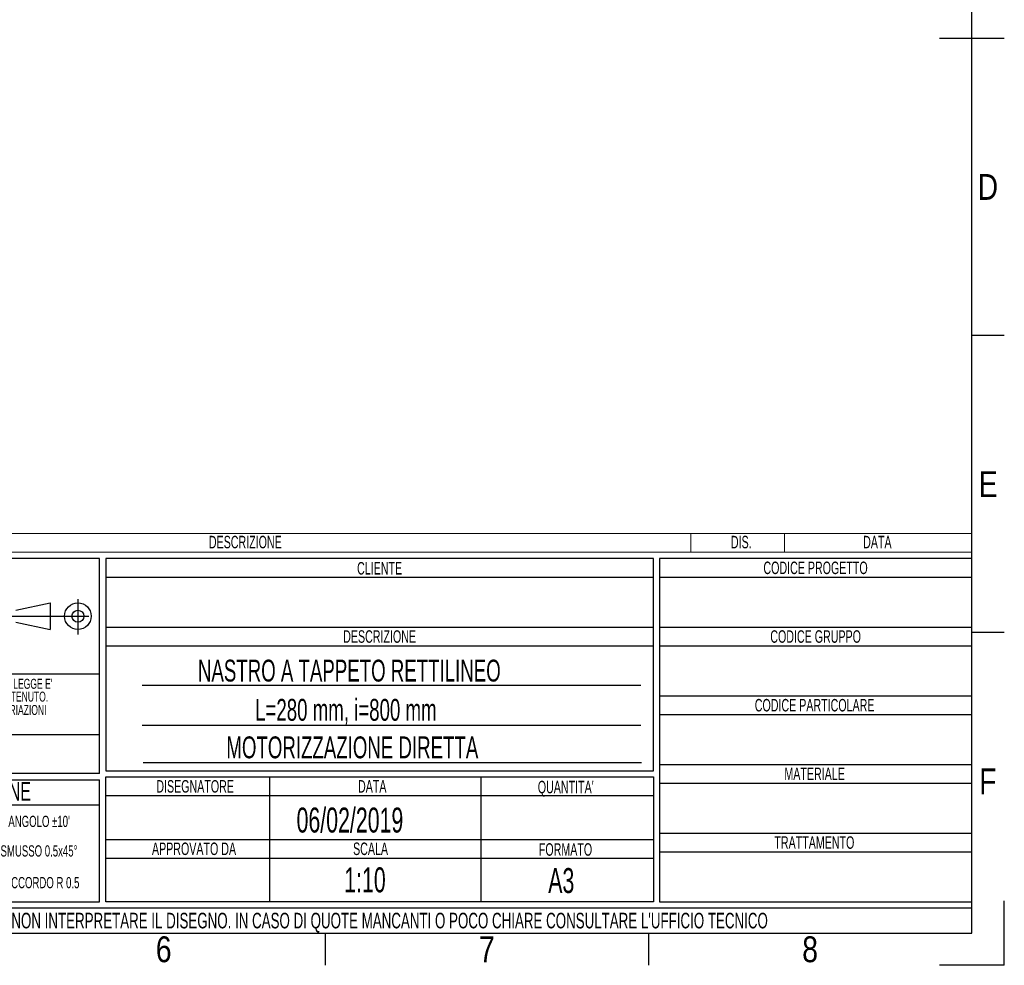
# Model space of a CAD drawing. Header units: millimetres. Extents: x 0 to 420, y 0 to 297.
# Tile 16 of 17: x 262 to 420, y 0 to 151. Entities that reach past the tile are written whole.
import ezdxf
from ezdxf.enums import TextEntityAlignment as Align

# ---------------------------------------------------------------- set-up
doc = ezdxf.new("R2010")
doc.units = ezdxf.units.MM
doc.linetypes.add('CENTERX2', pattern=[20.32, 12.7, -2.54, 2.54, -2.54])
doc.layers.add('CARTIGLIO', color=140, linetype='Continuous')
doc.styles.add('SLDTEXTSTYLE0', font='TXT', dxfattribs={"width": 0.638298})
doc.styles.add('SLDTEXTSTYLE1', font='TXT', dxfattribs={"width": 0.675})
doc.styles.add('SLDTEXTSTYLE2', font='TXT', dxfattribs={"width": 0.821468})

# ---------------------------------------------------------------- blocks, each defined once
blk = doc.blocks.new('SW_NOTE_0')
at = {"layer": 'CARTIGLIO', "color": 0, "insert": (7.53, 2.58), "char_height": 2, "attachment_point": 2, "style": 'SLDTEXTSTYLE0'}
blk.add_mtext('TRATTAMENTO', dxfattribs=at)
blk = doc.blocks.new('SW_NOTE_0_1')
at = {"layer": 'CARTIGLIO', "color": 0, "insert": (85.41, 3.22), "char_height": 2.5, "attachment_point": 2, "style": 'SLDTEXTSTYLE0'}
blk.add_mtext("ATTENZIONE: NON INTERPRETARE IL DISEGNO. IN CASO DI QUOTE MANCANTI O POCO CHIARE CONSULTARE L'UFFICIO TECNICO", dxfattribs=at)
blk = doc.blocks.new('SW_NOTE_0_2')
at = {"layer": 'CARTIGLIO', "color": 0, "insert": (3.51, 2.58), "char_height": 2, "attachment_point": 2, "style": 'SLDTEXTSTYLE0'}
blk.add_mtext('SCALA', dxfattribs=at)
blk = doc.blocks.new('SW_NOTE_0_3')
at = {"layer": 'CARTIGLIO', "color": 0, "insert": (8.67, 2.58), "char_height": 2, "attachment_point": 2, "style": 'SLDTEXTSTYLE0'}
blk.add_mtext('APPROVATO DA', dxfattribs=at)
blk = doc.blocks.new('SW_NOTE_0_4')
at = {"layer": 'CARTIGLIO', "color": 0, "insert": (5.4, 2.58), "char_height": 2, "attachment_point": 2, "style": 'SLDTEXTSTYLE0'}
blk.add_mtext('FORMATO', dxfattribs=at)
blk = doc.blocks.new('SW_NOTE_0_5')
at = {"layer": 'CARTIGLIO', "color": 0, "insert": (7.61, 2.58), "char_height": 2, "attachment_point": 2, "style": 'SLDTEXTSTYLE0'}
blk.add_mtext('DISEGNATORE', dxfattribs=at)
blk = doc.blocks.new('SW_NOTE_0_6')
at = {"layer": 'CARTIGLIO', "color": 0, "insert": (2.85, 2.58), "char_height": 2, "attachment_point": 2, "style": 'SLDTEXTSTYLE0'}
blk.add_mtext('DATA', dxfattribs=at)
blk = doc.blocks.new('SW_NOTE_0_7')
at = {"layer": 'CARTIGLIO', "color": 0, "insert": (5.56, 2.58), "char_height": 2, "attachment_point": 2, "style": 'SLDTEXTSTYLE0'}
blk.add_mtext("QUANTITA'", dxfattribs=at)
blk = doc.blocks.new('SW_NOTE_0_8')
at = {"layer": 'CARTIGLIO', "color": 0, "insert": (7.1, 2.58), "char_height": 2, "attachment_point": 2, "style": 'SLDTEXTSTYLE0'}
blk.add_mtext('DESCRIZIONE', dxfattribs=at)
blk = doc.blocks.new('SW_NOTE_0_9')
at = {"layer": 'CARTIGLIO', "color": 0, "insert": (4.23, 2.58), "char_height": 2, "attachment_point": 2, "style": 'SLDTEXTSTYLE0'}
blk.add_mtext('CLIENTE', dxfattribs=at)
blk = doc.blocks.new('SW_NOTE_0_10')
at = {"layer": 'CARTIGLIO', "color": 0, "insert": (5.69, 2.58), "char_height": 2, "attachment_point": 2, "style": 'SLDTEXTSTYLE0'}
blk.add_mtext('MATERIALE', dxfattribs=at)
blk = doc.blocks.new('SW_NOTE_0_11')
at = {"layer": 'CARTIGLIO', "color": 0, "insert": (12.15, 2.58), "char_height": 2, "attachment_point": 2, "style": 'SLDTEXTSTYLE0'}
blk.add_mtext('CODICE PARTICOLARE', dxfattribs=at)
blk = doc.blocks.new('SW_NOTE_0_12')
at = {"layer": 'CARTIGLIO', "color": 0, "insert": (9.55, 2.58), "char_height": 2, "attachment_point": 2, "style": 'SLDTEXTSTYLE0'}
blk.add_mtext('CODICE GRUPPO', dxfattribs=at)
blk = doc.blocks.new('SW_NOTE_0_13')
at = {"layer": 'CARTIGLIO', "color": 0, "insert": (10.69, 2.58), "char_height": 2, "attachment_point": 2, "style": 'SLDTEXTSTYLE0'}
blk.add_mtext('CODICE PROGETTO', dxfattribs=at)
blk = doc.blocks.new('SW_NOTE_0_14')
at = {"layer": 'CARTIGLIO', "color": 0, "insert": (6.68, 2.32), "char_height": 1.8, "attachment_point": 2, "style": 'SLDTEXTSTYLE0'}
blk.add_mtext("ANGOLO ±10'", dxfattribs=at)
blk = doc.blocks.new('SW_NOTE_0_15')
at = {"layer": 'CARTIGLIO', "color": 0, "insert": (23.94, 3.87), "char_height": 3, "attachment_point": 2, "style": 'SLDTEXTSTYLE0'}
blk.add_mtext('TOLLERANZE DI LAVORAZIONE', dxfattribs=at)
blk = doc.blocks.new('SW_NOTE_0_16')
at = {"layer": 'CARTIGLIO', "color": 0, "insert": (21.07, 5.8), "char_height": 4.5, "attachment_point": 2, "style": 'SLDTEXTSTYLE1'}
blk.add_mtext('CONFIDENZIALE', dxfattribs=at)
blk = doc.blocks.new('SW_NOTE_0_17')
at = {"layer": 'CARTIGLIO', "color": 0, "insert": (28.04, 2.06), "char_height": 1.6, "attachment_point": 2, "style": 'SLDTEXTSTYLE0'}
blk.add_mtext('DISEGNO ESEGUITO CON CAD NON SONO AMMESSE VARIAZIONI', dxfattribs=at)
blk = doc.blocks.new('SW_NOTE_0_18')
at = {"layer": 'CARTIGLIO', "color": 0, "insert": (27.34, 2.06), "char_height": 1.6, "attachment_point": 2, "style": 'SLDTEXTSTYLE0'}
blk.add_mtext('VIETATO RIPRODURRE O COMUNICARNE A TERZI IL CONTENUTO.', dxfattribs=at)
blk = doc.blocks.new('SW_NOTE_0_19')
at = {"layer": 'CARTIGLIO', "color": 0, "insert": (7.59, 2.32), "char_height": 1.8, "attachment_point": 2, "style": 'SLDTEXTSTYLE0'}
blk.add_mtext('SMUSSO 0.5x45°', dxfattribs=at)
blk = doc.blocks.new('SW_NOTE_0_21')
at = {"layer": 'CARTIGLIO', "color": 0, "char_height": 1.6, "attachment_point": 2, "style": 'SLDTEXTSTYLE0'}
for s, insert in [("DISEGNO DI PROPRIETA'", (10.28, 2.06)), ('ALUSIC srl', (25.45, 2.06)), (". A TERMINI DI LEGGE E'", (39.41, 2.06))]:
    blk.add_mtext(s, dxfattribs=dict(at, insert=insert))
blk = doc.blocks.new('SW_NOTE_0_22')
at = {"layer": 'CARTIGLIO', "color": 0, "insert": (8.57, 2.32), "char_height": 1.8, "attachment_point": 2, "style": 'SLDTEXTSTYLE0'}
blk.add_mtext('RACCORDO R 0.5', dxfattribs=at)
blk = doc.blocks.new('SW_NOTE_0_28')
at = {"layer": 'CARTIGLIO', "color": 0, "insert": (2.85, 2.58), "char_height": 2, "attachment_point": 2, "style": 'SLDTEXTSTYLE0'}
blk.add_mtext('DATA', dxfattribs=at)
blk = doc.blocks.new('SW_NOTE_0_29')
at = {"layer": 'CARTIGLIO', "color": 0, "insert": (7.1, 2.58), "char_height": 2, "attachment_point": 2, "style": 'SLDTEXTSTYLE0'}
blk.add_mtext('DESCRIZIONE', dxfattribs=at)
blk = doc.blocks.new('SW_NOTE_0_30')
at = {"layer": 'CARTIGLIO', "color": 0, "insert": (1.97, 2.58), "char_height": 2, "attachment_point": 2, "style": 'SLDTEXTSTYLE0'}
blk.add_mtext('DIS.', dxfattribs=at)
blk = doc.blocks.new('Cartiglio ALUSIC')
at = {"color": 161, "linetype": 'Continuous', "lineweight": 18}
for p, q in [((113.97, 154), (313.62, 154)), ((268.62, 154), (268.62, 151)), ((283.62, 154), (283.62, 151)), ((313.62, 151), (313.62, 154)), ((113.97, 151), (313.62, 151))]:
    blk.add_line(p, q, dxfattribs=at)
at = {"layer": 'CARTIGLIO'}
for p, q in [((173.97, 150), (113.97, 150)), ((173.97, 115.55), (173.97, 150)), ((262.62, 150), (174.97, 150)), ((174.97, 150), (174.97, 116)), ((262.62, 116), (262.62, 150)), ((313.62, 150), (263.62, 150)), ((263.62, 150), (263.62, 95)), ((313.62, 95), (313.62, 150)), ((174.97, 147), (262.62, 147)), ((263.62, 147), (313.62, 147)), ((160.56, 141.71), (166.06, 142.89)), ((166.06, 142.89), (166.06, 138.61)), ((160.56, 139.79), (166.06, 138.61)), ((174.97, 139), (262.62, 139)), ((263.62, 139), (313.62, 139)), ((174.97, 136), (262.62, 136)), ((263.62, 136), (313.62, 136)), ((113.97, 131.5), (173.97, 131.5)), ((260.62, 129.67), (180.8, 129.67)), ((263.62, 128), (313.62, 128)), ((263.62, 125), (313.62, 125)), ((180.8, 123.31), (260.62, 123.31)), ((173.97, 121.76), (113.97, 121.76)), ((180.92, 117.32), (260.74, 117.32)), ((263.62, 117), (313.62, 117)), ((173.97, 115.55), (113.97, 115.55)), ((174.97, 116), (262.62, 116)), ((113.97, 114.55), (173.97, 114.55)), ((173.97, 95), (173.97, 114.55)), ((174.97, 115), (262.62, 115)), ((174.97, 95), (174.97, 115)), ((201.14, 115), (201.14, 95)), ((234.97, 115), (234.97, 95)), ((262.62, 115), (262.62, 95)), ((263.62, 114), (313.62, 114)), ((174.97, 112), (262.62, 112)), ((173.96, 110.49), (113.96, 110.49)), ((263.62, 106), (313.62, 106)), ((174.97, 105), (262.62, 105)), ((263.62, 103), (313.62, 103)), ((174.97, 102), (262.62, 102)), ((113.97, 95), (173.97, 95)), ((262.62, 95), (174.97, 95)), ((263.62, 95), (313.62, 95)), ((313.62, 94), (113.97, 94)), ((313.62, 90), (313.62, 94)), ((113.97, 90), (313.62, 90))]:
    blk.add_line(p, q, dxfattribs=at)
at = {"layer": 'CARTIGLIO', "linetype": 'CENTERX2'}
for p, q in [((170.49, 143.5), (170.49, 137.84)), ((159.56, 140.75), (173.38, 140.75))]:
    blk.add_line(p, q, dxfattribs=at)
at = {"layer": 'CARTIGLIO', "linetype": 'Continuous'}
blk.add_line((113.97, 90), (313.62, 90), dxfattribs=at)
at = {"layer": 'CARTIGLIO'}
for radius in [2.14, 0.957]:
    blk.add_circle((170.49, 140.75), radius, dxfattribs=at)
at = {"layer": 'CARTIGLIO', "color": 140}
for name, p in [('SW_NOTE_0_29', (190.19, 151.04)), ('SW_NOTE_0_30', (274.72, 151.04)), ('SW_NOTE_0_28', (295.62, 151.04)), ('SW_NOTE_0_9', (214.56, 146.84)), ('SW_NOTE_0_13', (277.89, 146.91)), ('SW_NOTE_0_8', (211.69, 135.91)), ('SW_NOTE_0_12', (279.04, 135.91)), ('SW_NOTE_0_21', (118.97, 128.66)), ('SW_NOTE_0_18', (116.35, 126.61)), ('SW_NOTE_0_17', (115.64, 124.47)), ('SW_NOTE_0_11', (276.28, 124.91)), ('SW_NOTE_0_16', (122.24, 115.47)), ('SW_NOTE_0_10', (282.74, 113.91)), ('SW_NOTE_0_15', (119.54, 110.32)), ('SW_NOTE_0_5', (181.65, 111.91)), ('SW_NOTE_0_6', (214.76, 111.91)), ('SW_NOTE_0_7', (243.03, 111.8)), ('SW_NOTE_0_14', (157.6, 106.46)), ('SW_NOTE_0_19', (156.67, 101.73)), ('SW_NOTE_0_3', (180.41, 101.91)), ('SW_NOTE_0_2', (213.83, 101.91)), ('SW_NOTE_0_4', (243.15, 101.8)), ('SW_NOTE_0', (280.86, 102.91)), ('SW_NOTE_0_22', (155.63, 96.65)), ('SW_NOTE_0_1', (127.63, 90.02))]:
    blk.add_blockref(name, p, dxfattribs=at)
at = {"layer": 'CARTIGLIO', "color": 140, "style": 'SLDTEXTSTYLE0', "width": 0.638298}
for tag, height, p in [('AUTOATTR1', 3.5, (223.45, 133.7)), ('AUTOATTR2', 3.5, (221.77, 127.42)), ('AUTOATTR11', 3.5, (222.86, 121.41)), ('AUTOATTR8', 4, (219.24, 110)), ('AUTOATTR9', 4, (218.12, 100.42)), ('AUTOATTR0', 4, (249.03, 100.31))]:
    blk.add_attdef(tag, text='', height=height, dxfattribs=at).set_placement(p, align=Align.TOP_CENTER)
at = {"layer": 'CARTIGLIO', "color": 140}
for tag in ['AUTOATTR13', 'AUTOATTR12', 'AUTOATTR10', 'AUTOATTR7', 'AUTOATTR6', 'AUTOATTR5', 'AUTOATTR4', 'AUTOATTR3']:
    blk.add_attdef(tag, (0, 0), '', height=4, dxfattribs=at)

msp = doc.modelspace()

# ---------------------------------------------------------------- linework, layer by layer
at = {"layer": 'CARTIGLIO', "linetype": 'Continuous'}
for p, q in [((414.8274, 5.171), (414.8274, 291.8226)), ((409.6532, 148.4968), (420.0016, 148.4968)), ((420.0016, 100.894), (414.8274, 100.894)), ((420.0016, 53.2912), (414.8274, 53.2912)), ((420.0016, -0.0032), (420.0016, 10.3452)), ((5.1801, 5.171), (414.8274, 5.171)), ((215.1758, 5.171), (414.8274, 5.171)), ((311.3431, -0.0032), (311.3431, 5.171)), ((363.0852, -0.0032), (363.0852, 5.171)), ((420.0016, -0.0032), (409.6532, -0.0032))]:
    msp.add_line(p, q, dxfattribs=at)
at = {"layer": 'CARTIGLIO'}
msp.add_line((215.1774, 5.171), (414.8274, 5.171), dxfattribs=at)

# ---------------------------------------------------------------- block references
ref = msp.add_blockref('Cartiglio ALUSIC', (101.2063, -84.828), dxfattribs=at)
ref.add_attrib('AUTOATTR11', 'MOTORIZZAZIONE DIRETTA', dxfattribs={"color": 140, "height": 3.5, "style": 'SLDTEXTSTYLE0', "width": 0.638298}).set_placement((295.467, 32.1118), align=Align.BOTTOM_LEFT)
ref.add_attrib('AUTOATTR9', '1:10', dxfattribs={"color": 140, "height": 4, "style": 'SLDTEXTSTYLE0', "width": 0.638298}).set_placement((314.3285, 10.486), align=Align.BOTTOM_LEFT)
ref.add_attrib('AUTOATTR8', '06/02/2019', dxfattribs={"color": 140, "height": 4, "style": 'SLDTEXTSTYLE0', "width": 0.638298}).set_placement((306.7007, 20.0651), align=Align.BOTTOM_LEFT)
ref.add_attrib('AUTOATTR2', 'L=280 mm, i=800 mm', dxfattribs={"color": 140, "height": 3.5, "style": 'SLDTEXTSTYLE0', "width": 0.638298}).set_placement((300.0621, 38.123), align=Align.BOTTOM_LEFT)
ref.add_attrib('AUTOATTR1', 'NASTRO A TAPPETO RETTILINEO', dxfattribs={"color": 140, "height": 3.5, "style": 'SLDTEXTSTYLE0', "width": 0.638298}).set_placement((290.9135, 44.4016), align=Align.BOTTOM_LEFT)
ref.add_attrib('AUTOATTR0', 'A3', dxfattribs={"color": 140, "height": 4, "style": 'SLDTEXTSTYLE0', "width": 0.638298}).set_placement((346.9888, 10.3744), align=Align.BOTTOM_LEFT)

# ---------------------------------------------------------------- texts
at = {"layer": 'CARTIGLIO', "char_height": 4.1394, "attachment_point": 2, "style": 'SLDTEXTSTYLE2'}
for s, insert in [('D', (417.3655, 126.7486)), ('E', (417.4255, 79.1458)), ('F', (417.3682, 31.543)), ('6', (285.4283, 4.6371)), ('7', (337.1705, 4.6371)), ('8', (388.9127, 4.6371))]:
    msp.add_mtext(s, dxfattribs=dict(at, insert=insert))

doc.saveas('drawing.dxf')
